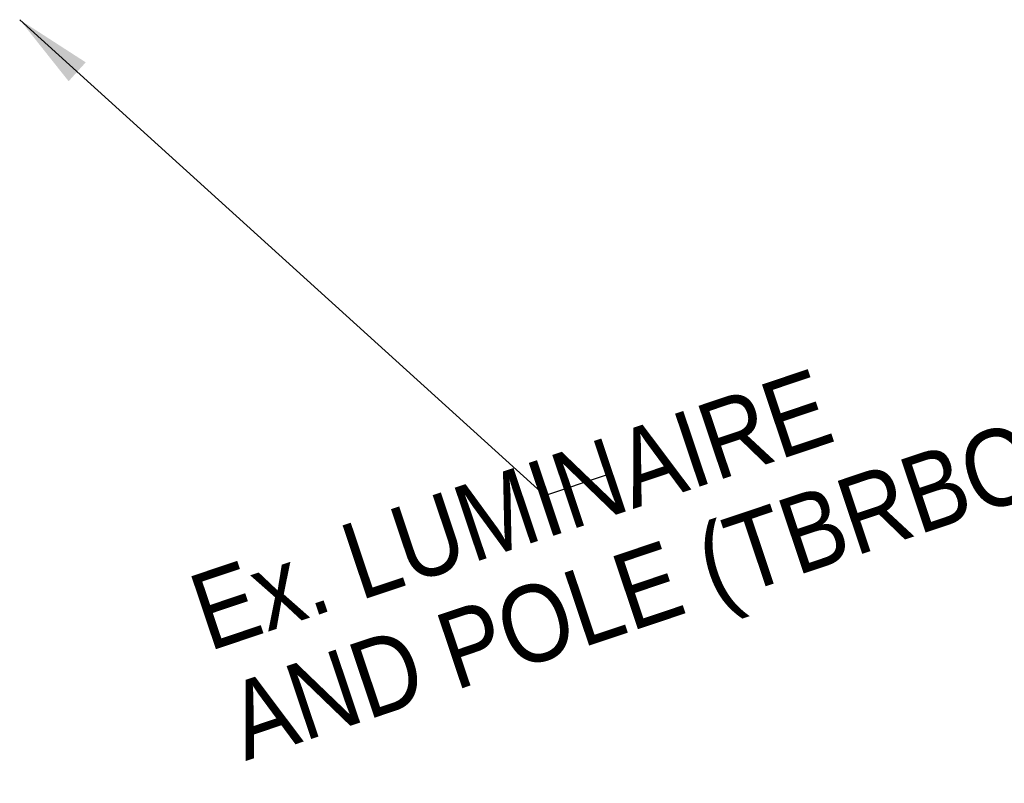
# Model space of a CAD drawing. Extents: x 1510319 to 3026186, y 647006 to 1306037.
# Tile 2 of 2: x 3026154 to 3026186, y 1306012 to 1306037. Entities that reach past the tile are written whole.
import ezdxf

# ---------------------------------------------------------------- set-up
doc = ezdxf.new("R2010")
doc.units = 0
doc.header["$LTSCALE"] = 20
doc.header["$MEASUREMENT"] = 0
doc.layers.add('P-LIGHT-COBRAHEAD-TXT', color=1, linetype='Continuous')
doc.styles.add('Slanted Normal (0.14) Font 31', font='ISO_FONTRIGHT.shx', dxfattribs={"height": 0.14})
doc.styles.get("Standard").update_dxf_attribs({"font": 'simplex.shx'})
doc.dimstyles.new('COEC', dxfattribs={"dimscale": 13.9, "dimtxt": 0.18, "dimasz": 0.18, "dimexe": 0.18, "dimexo": 0.0625, "dimgap": 0.09, "dimtad": 1, "dimzin": 0, "dimdsep": 46, "dimtxsty": 'Standard', "dimcen": 0.09, "dimclrd": 256, "dimclre": 256, "dimclrt": 256, "dimaunit": 1, "dimadec": 4, "dimazin": 0, "dimtfac": 1, "dimtofl": 0, "dimtmove": 0, "dimatfit": 3, "dimfxl": 1, "dimtolj": 1, "dimtzin": 0, "dimlwd": -1, "dimlwe": -1, "dimarcsym": 0})

msp = doc.modelspace()

# ---------------------------------------------------------------- texts
at = {"layer": 'P-LIGHT-COBRAHEAD-TXT', "insert": (3026174.123, 1306019.932), "char_height": 2.49998, "attachment_point": 5, "rotation": 18.5627, "line_spacing_factor": 0.9, "style": 'Slanted Normal (0.14) Font 31'}
msp.add_mtext('\\pxql;{\\W0.9;Ex. LUMINAIRE \\PAND POLE (TBRBO) }', dxfattribs=at)

# ---------------------------------------------------------------- leaders
at = {"layer": 'P-LIGHT-COBRAHEAD-TXT'}
msp.add_leader([(3026153.796, 1306036.748), (3026170.856, 1306021.299), (3026172.833, 1306021.959)], dimstyle='COEC', override={"dimscale": 14}, dxfattribs=at)

doc.saveas('drawing.dxf')
